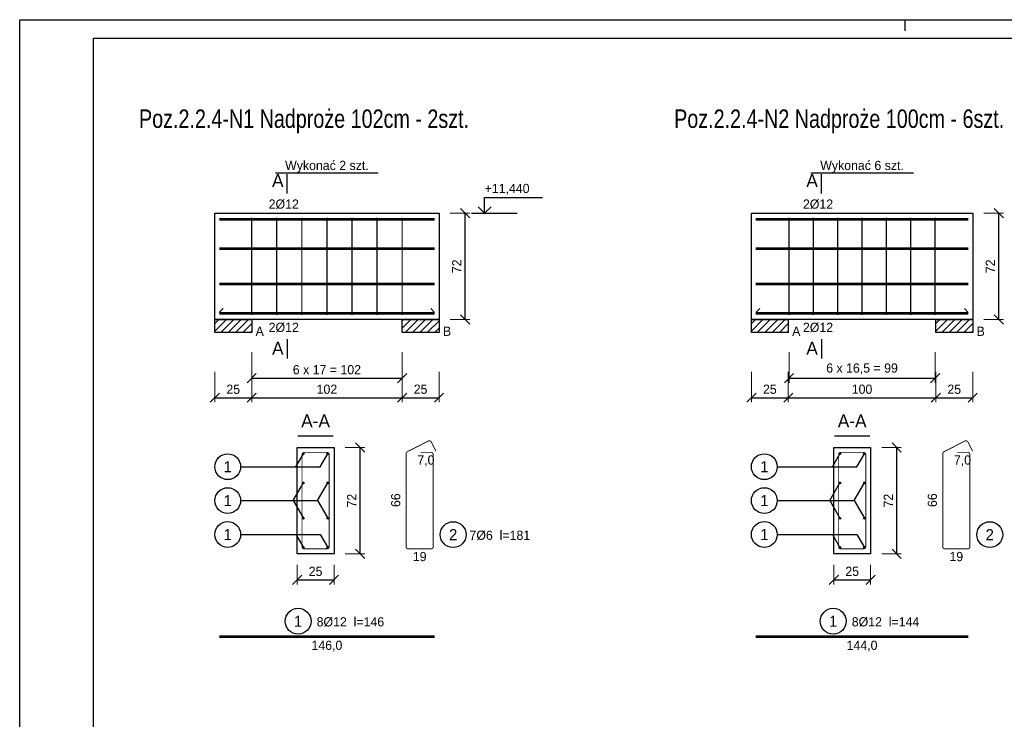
# Model space of a CAD drawing. Header units: millimetres. Extents: x -5773 to -2898, y -9833 to -1081.
# Tile 31 of 53: x -3948 to -3281, y -4602 to -4128. Entities that reach past the tile are written whole.
import ezdxf
from ezdxf.enums import TextEntityAlignment as Align

# ---------------------------------------------------------------- set-up
doc = ezdxf.new("R2010")
doc.units = ezdxf.units.MM
doc.header["$LTSCALE"] = 25
for name, color, linetype in [('BA_pdz', 2, 'Continuous'), ('BA_ram', 2, 'Continuous'), ('BA_txg', 3, 'Continuous')]:
    doc.layers.add(name, color=color, linetype=linetype)
doc.styles.add('BIKTG', font='bikromsw.shx', dxfattribs={"width": 0.85})
doc.styles.add('SPECBUD_TXT', font='txt')
doc.dimstyles.new('SPECBUD', dxfattribs={"dimscale": 25, "dimtxt": 0.25, "dimasz": 0.25, "dimexe": 0.125, "dimexo": 0.3, "dimgap": 0.1, "dimtad": 1, "dimdec": 0, "dimzin": 0, "dimtxsty": 'SPECBUD_TXT', "dimblk": 'OBLIQUE', "dimblk1": 'OBLIQUE', "dimblk2": 'OBLIQUE', "dimcen": 0.1, "dimclrt": 2, "dimadec": 0, "dimazin": 0, "dimtfac": 1, "dimtdec": 4, "dimtofl": 0, "dimtmove": 0, "dimatfit": 3, "dimfxl": 0.7, "dimfxlon": 1, "dimtolj": 1, "dimtzin": 0, "dimlwe": 0, "dimarcsym": 0})
pattern_1 = [(45, (-3461.113606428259, -4207.565964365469), (2.5, -2.5), [])]
pattern_2 = [(45, (-3824.847716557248, -4207.565964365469), (2.5, -2.5), [])]

# ---------------------------------------------------------------- blocks, each defined once
blk = doc.blocks.new('_OBLIQUE')
at = {"color": 0, "lineweight": -2}
blk.add_line((-0.5, -0.5), (0.5, 0.5), dxfattribs=at)
blk = doc.blocks.new('*D375')
at = {"color": 0, "lineweight": 0, "ltscale": 125}
for p, q in [((-3294.773606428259, -4258.895964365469), (-3281.488606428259, -4258.895964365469)), ((-3294.773606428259, -4330.895964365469), (-3281.488606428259, -4330.895964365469))]:
    blk.add_line(p, q, dxfattribs=at)
at = {"color": 0, "lineweight": -2, "ltscale": 125}
blk.add_line((-3284.613606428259, -4330.895964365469), (-3284.613606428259, -4258.895964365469), dxfattribs=at)
at = {"layer": 'Defpoints', "color": 0}
for p in [(-3302.273606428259, -4258.895964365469), (-3284.613606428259, -4258.895964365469), (-3302.273606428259, -4330.895964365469)]:
    blk.add_point(p, dxfattribs=at)
at = {"color": 0, "lineweight": -2, "xscale": 6.25, "yscale": 6.25, "zscale": 6.25}
for p, rotation in [((-3284.613606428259, -4258.895964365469), 90), ((-3284.613606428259, -4330.895964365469), 270)]:
    blk.add_blockref('_OBLIQUE', p, dxfattribs=dict(at, rotation=rotation))
at = {"color": 2, "insert": (-3290.251396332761, -4294.895964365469), "char_height": 6.25, "attachment_point": 5, "rotation": 90, "style": 'SPECBUD_TXT'}
blk.add_mtext('\\A1;72', dxfattribs=at)
blk = doc.blocks.new('*D376')
at = {"color": 0, "lineweight": 0, "ltscale": 125}
for p, q in [((-3452.273606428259, -4366.375964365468), (-3452.273606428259, -4387.000964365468)), ((-3427.273606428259, -4366.375964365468), (-3427.273606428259, -4387.000964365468))]:
    blk.add_line(p, q, dxfattribs=at)
at = {"color": 0, "lineweight": -2, "ltscale": 125}
blk.add_line((-3452.273606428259, -4383.875964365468), (-3427.273606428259, -4383.875964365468), dxfattribs=at)
at = {"layer": 'Defpoints', "color": 0}
for p in [(-3452.273606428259, -4330.895964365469), (-3427.273606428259, -4330.895964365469), (-3427.273606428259, -4383.875964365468)]:
    blk.add_point(p, dxfattribs=at)
at = {"color": 0, "lineweight": -2, "xscale": 6.25, "yscale": 6.25, "zscale": 6.25, "rotation": 180}
blk.add_blockref('_OBLIQUE', (-3452.273606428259, -4383.875964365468), dxfattribs=at)
at = {"color": 0, "lineweight": -2, "xscale": 6.25, "yscale": 6.25, "zscale": 6.25}
blk.add_blockref('_OBLIQUE', (-3427.273606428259, -4383.875964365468), dxfattribs=at)
at = {"color": 2, "insert": (-3439.773606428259, -4378.184883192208), "char_height": 6.25, "attachment_point": 5, "style": 'SPECBUD_TXT'}
blk.add_mtext('\\A1;25', dxfattribs=at)
blk = doc.blocks.new('*D377')
at = {"color": 0, "lineweight": 0, "ltscale": 125}
for p, q in [((-3427.273606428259, -4366.375964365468), (-3427.273606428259, -4387.000964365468)), ((-3327.273606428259, -4366.375964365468), (-3327.273606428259, -4387.000964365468))]:
    blk.add_line(p, q, dxfattribs=at)
at = {"color": 0, "lineweight": -2, "ltscale": 125}
blk.add_line((-3427.273606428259, -4383.875964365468), (-3327.273606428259, -4383.875964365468), dxfattribs=at)
at = {"layer": 'Defpoints', "color": 0}
for p in [(-3427.273606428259, -4330.895964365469), (-3327.273606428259, -4330.895964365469), (-3327.273606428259, -4383.875964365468)]:
    blk.add_point(p, dxfattribs=at)
at = {"color": 0, "lineweight": -2, "xscale": 6.25, "yscale": 6.25, "zscale": 6.25, "rotation": 180}
blk.add_blockref('_OBLIQUE', (-3427.273606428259, -4383.875964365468), dxfattribs=at)
at = {"color": 0, "lineweight": -2, "xscale": 6.25, "yscale": 6.25, "zscale": 6.25}
blk.add_blockref('_OBLIQUE', (-3327.273606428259, -4383.875964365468), dxfattribs=at)
at = {"color": 2, "insert": (-3377.273606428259, -4378.184883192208), "char_height": 6.25, "attachment_point": 5, "style": 'SPECBUD_TXT'}
blk.add_mtext('\\A1;100', dxfattribs=at)
blk = doc.blocks.new('*D378')
at = {"color": 0, "lineweight": 0, "ltscale": 125}
for p, q in [((-3327.273606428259, -4366.375964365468), (-3327.273606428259, -4387.000964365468)), ((-3302.273606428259, -4366.375964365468), (-3302.273606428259, -4387.000964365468))]:
    blk.add_line(p, q, dxfattribs=at)
at = {"color": 0, "lineweight": -2, "ltscale": 125}
blk.add_line((-3327.273606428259, -4383.875964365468), (-3302.273606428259, -4383.875964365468), dxfattribs=at)
at = {"layer": 'Defpoints', "color": 0}
for p in [(-3327.273606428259, -4330.895964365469), (-3302.273606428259, -4330.895964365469), (-3302.273606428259, -4383.875964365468)]:
    blk.add_point(p, dxfattribs=at)
at = {"color": 0, "lineweight": -2, "xscale": 6.25, "yscale": 6.25, "zscale": 6.25, "rotation": 180}
blk.add_blockref('_OBLIQUE', (-3327.273606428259, -4383.875964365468), dxfattribs=at)
at = {"color": 0, "lineweight": -2, "xscale": 6.25, "yscale": 6.25, "zscale": 6.25}
blk.add_blockref('_OBLIQUE', (-3302.273606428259, -4383.875964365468), dxfattribs=at)
at = {"color": 2, "insert": (-3314.773606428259, -4378.184883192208), "char_height": 6.25, "attachment_point": 5, "style": 'SPECBUD_TXT'}
blk.add_mtext('\\A1;25', dxfattribs=at)
blk = doc.blocks.new('*D379')
at = {"color": 0, "lineweight": 0, "ltscale": 125}
for p, q in [((-3426.773606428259, -4353.135964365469), (-3426.773606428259, -4373.760964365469)), ((-3327.773606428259, -4353.135964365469), (-3327.773606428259, -4373.760964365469))]:
    blk.add_line(p, q, dxfattribs=at)
at = {"color": 0, "lineweight": -2, "ltscale": 125}
blk.add_line((-3426.773606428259, -4370.635964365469), (-3327.773606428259, -4370.635964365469), dxfattribs=at)
at = {"layer": 'Defpoints', "color": 0}
for p in [(-3426.773606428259, -4330.895964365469), (-3327.773606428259, -4330.895964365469), (-3327.773606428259, -4370.635964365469)]:
    blk.add_point(p, dxfattribs=at)
at = {"color": 0, "lineweight": -2, "xscale": 6.25, "yscale": 6.25, "zscale": 6.25, "rotation": 180}
blk.add_blockref('_OBLIQUE', (-3426.773606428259, -4370.635964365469), dxfattribs=at)
at = {"color": 0, "lineweight": -2, "xscale": 6.25, "yscale": 6.25, "zscale": 6.25}
blk.add_blockref('_OBLIQUE', (-3327.773606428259, -4370.635964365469), dxfattribs=at)
at = {"color": 2, "insert": (-3377.273606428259, -4364.379995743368), "char_height": 6.25, "attachment_point": 5, "style": 'SPECBUD_TXT'}
blk.add_mtext('\\A1;6 x 16,5 = 99', dxfattribs=at)
blk = doc.blocks.new('*D380')
at = {"color": 0, "lineweight": 0, "ltscale": 125}
for p, q in [((-3363.953606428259, -4417.605964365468), (-3350.668606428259, -4417.605964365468)), ((-3363.953606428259, -4489.605964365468), (-3350.668606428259, -4489.605964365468))]:
    blk.add_line(p, q, dxfattribs=at)
at = {"color": 0, "lineweight": -2, "ltscale": 125}
blk.add_line((-3353.793606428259, -4489.605964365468), (-3353.793606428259, -4417.605964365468), dxfattribs=at)
at = {"layer": 'Defpoints', "color": 0}
for p in [(-3371.453606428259, -4417.605964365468), (-3353.793606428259, -4417.605964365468), (-3371.453606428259, -4489.605964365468)]:
    blk.add_point(p, dxfattribs=at)
at = {"color": 0, "lineweight": -2, "xscale": 6.25, "yscale": 6.25, "zscale": 6.25}
for p, rotation in [((-3353.793606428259, -4417.605964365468), 90), ((-3353.793606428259, -4489.605964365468), 270)]:
    blk.add_blockref('_OBLIQUE', p, dxfattribs=dict(at, rotation=rotation))
at = {"color": 2, "insert": (-3359.431396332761, -4453.605964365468), "char_height": 6.25, "attachment_point": 5, "rotation": 90, "style": 'SPECBUD_TXT'}
blk.add_mtext('\\A1;72', dxfattribs=at)
blk = doc.blocks.new('*D381')
at = {"color": 0, "lineweight": 0, "ltscale": 125}
for p, q in [((-3396.453606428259, -4497.105964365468), (-3396.453606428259, -4510.390964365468)), ((-3371.453606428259, -4497.105964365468), (-3371.453606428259, -4510.390964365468))]:
    blk.add_line(p, q, dxfattribs=at)
at = {"color": 0, "lineweight": -2, "ltscale": 125}
blk.add_line((-3396.453606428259, -4507.265964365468), (-3371.453606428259, -4507.265964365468), dxfattribs=at)
at = {"layer": 'Defpoints', "color": 0}
for p in [(-3396.453606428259, -4489.605964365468), (-3371.453606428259, -4489.605964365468), (-3371.453606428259, -4507.265964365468)]:
    blk.add_point(p, dxfattribs=at)
at = {"color": 0, "lineweight": -2, "xscale": 6.25, "yscale": 6.25, "zscale": 6.25, "rotation": 180}
blk.add_blockref('_OBLIQUE', (-3396.453606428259, -4507.265964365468), dxfattribs=at)
at = {"color": 0, "lineweight": -2, "xscale": 6.25, "yscale": 6.25, "zscale": 6.25}
blk.add_blockref('_OBLIQUE', (-3371.453606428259, -4507.265964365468), dxfattribs=at)
at = {"color": 2, "insert": (-3383.953606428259, -4501.574883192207), "char_height": 6.25, "attachment_point": 5, "style": 'SPECBUD_TXT'}
blk.add_mtext('\\A1;25', dxfattribs=at)
blk = doc.blocks.new('*D389')
at = {"color": 0, "lineweight": 0, "ltscale": 125}
for p, q in [((-3656.507716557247, -4258.895964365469), (-3643.222716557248, -4258.895964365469)), ((-3656.507716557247, -4330.895964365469), (-3643.222716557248, -4330.895964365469))]:
    blk.add_line(p, q, dxfattribs=at)
at = {"color": 0, "lineweight": -2, "ltscale": 125}
blk.add_line((-3646.347716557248, -4330.895964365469), (-3646.347716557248, -4258.895964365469), dxfattribs=at)
at = {"layer": 'Defpoints', "color": 0}
for p in [(-3664.007716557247, -4258.895964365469), (-3646.347716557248, -4258.895964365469), (-3664.007716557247, -4330.895964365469)]:
    blk.add_point(p, dxfattribs=at)
at = {"color": 0, "lineweight": -2, "xscale": 6.25, "yscale": 6.25, "zscale": 6.25}
for p, rotation in [((-3646.347716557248, -4258.895964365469), 90), ((-3646.347716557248, -4330.895964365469), 270)]:
    blk.add_blockref('_OBLIQUE', p, dxfattribs=dict(at, rotation=rotation))
at = {"color": 2, "insert": (-3651.98550646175, -4294.895964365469), "char_height": 6.25, "attachment_point": 5, "rotation": 90, "style": 'SPECBUD_TXT'}
blk.add_mtext('\\A1;72', dxfattribs=at)
blk = doc.blocks.new('*D390')
at = {"color": 0, "lineweight": 0, "ltscale": 125}
for p, q in [((-3816.007716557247, -4366.375964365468), (-3816.007716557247, -4387.000964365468)), ((-3791.007716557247, -4366.375964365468), (-3791.007716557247, -4387.000964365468))]:
    blk.add_line(p, q, dxfattribs=at)
at = {"color": 0, "lineweight": -2, "ltscale": 125}
blk.add_line((-3816.007716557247, -4383.875964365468), (-3791.007716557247, -4383.875964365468), dxfattribs=at)
at = {"layer": 'Defpoints', "color": 0}
for p in [(-3816.007716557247, -4330.895964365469), (-3791.007716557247, -4330.895964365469), (-3791.007716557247, -4383.875964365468)]:
    blk.add_point(p, dxfattribs=at)
at = {"color": 0, "lineweight": -2, "xscale": 6.25, "yscale": 6.25, "zscale": 6.25, "rotation": 180}
blk.add_blockref('_OBLIQUE', (-3816.007716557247, -4383.875964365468), dxfattribs=at)
at = {"color": 0, "lineweight": -2, "xscale": 6.25, "yscale": 6.25, "zscale": 6.25}
blk.add_blockref('_OBLIQUE', (-3791.007716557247, -4383.875964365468), dxfattribs=at)
at = {"color": 2, "insert": (-3803.507716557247, -4378.184883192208), "char_height": 6.25, "attachment_point": 5, "style": 'SPECBUD_TXT'}
blk.add_mtext('\\A1;25', dxfattribs=at)
blk = doc.blocks.new('*D391')
at = {"color": 0, "lineweight": 0, "ltscale": 125}
for p, q in [((-3791.007716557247, -4366.375964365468), (-3791.007716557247, -4387.000964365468)), ((-3689.007716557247, -4366.375964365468), (-3689.007716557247, -4387.000964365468))]:
    blk.add_line(p, q, dxfattribs=at)
at = {"color": 0, "lineweight": -2, "ltscale": 125}
blk.add_line((-3791.007716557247, -4383.875964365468), (-3689.007716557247, -4383.875964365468), dxfattribs=at)
at = {"layer": 'Defpoints', "color": 0}
for p in [(-3791.007716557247, -4330.895964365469), (-3689.007716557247, -4330.895964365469), (-3689.007716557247, -4383.875964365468)]:
    blk.add_point(p, dxfattribs=at)
at = {"color": 0, "lineweight": -2, "xscale": 6.25, "yscale": 6.25, "zscale": 6.25, "rotation": 180}
blk.add_blockref('_OBLIQUE', (-3791.007716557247, -4383.875964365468), dxfattribs=at)
at = {"color": 0, "lineweight": -2, "xscale": 6.25, "yscale": 6.25, "zscale": 6.25}
blk.add_blockref('_OBLIQUE', (-3689.007716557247, -4383.875964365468), dxfattribs=at)
at = {"color": 2, "insert": (-3740.007716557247, -4378.184883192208), "char_height": 6.25, "attachment_point": 5, "style": 'SPECBUD_TXT'}
blk.add_mtext('\\A1;102', dxfattribs=at)
blk = doc.blocks.new('*D392')
at = {"color": 0, "lineweight": 0, "ltscale": 125}
for p, q in [((-3689.007716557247, -4366.375964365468), (-3689.007716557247, -4387.000964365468)), ((-3664.007716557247, -4366.375964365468), (-3664.007716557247, -4387.000964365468))]:
    blk.add_line(p, q, dxfattribs=at)
at = {"color": 0, "lineweight": -2, "ltscale": 125}
blk.add_line((-3689.007716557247, -4383.875964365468), (-3664.007716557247, -4383.875964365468), dxfattribs=at)
at = {"layer": 'Defpoints', "color": 0}
for p in [(-3689.007716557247, -4330.895964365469), (-3664.007716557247, -4330.895964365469), (-3664.007716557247, -4383.875964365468)]:
    blk.add_point(p, dxfattribs=at)
at = {"color": 0, "lineweight": -2, "xscale": 6.25, "yscale": 6.25, "zscale": 6.25, "rotation": 180}
blk.add_blockref('_OBLIQUE', (-3689.007716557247, -4383.875964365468), dxfattribs=at)
at = {"color": 0, "lineweight": -2, "xscale": 6.25, "yscale": 6.25, "zscale": 6.25}
blk.add_blockref('_OBLIQUE', (-3664.007716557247, -4383.875964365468), dxfattribs=at)
at = {"color": 2, "insert": (-3676.507716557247, -4378.184883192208), "char_height": 6.25, "attachment_point": 5, "style": 'SPECBUD_TXT'}
blk.add_mtext('\\A1;25', dxfattribs=at)
blk = doc.blocks.new('*D393')
at = {"color": 0, "lineweight": 0, "ltscale": 125}
for p, q in [((-3791.007716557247, -4353.135964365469), (-3791.007716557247, -4373.760964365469)), ((-3689.007716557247, -4353.135964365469), (-3689.007716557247, -4373.760964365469))]:
    blk.add_line(p, q, dxfattribs=at)
at = {"color": 0, "lineweight": -2, "ltscale": 125}
blk.add_line((-3791.007716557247, -4370.635964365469), (-3689.007716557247, -4370.635964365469), dxfattribs=at)
at = {"layer": 'Defpoints', "color": 0}
for p in [(-3791.007716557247, -4330.895964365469), (-3689.007716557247, -4330.895964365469), (-3689.007716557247, -4370.635964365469)]:
    blk.add_point(p, dxfattribs=at)
at = {"color": 0, "lineweight": -2, "xscale": 6.25, "yscale": 6.25, "zscale": 6.25, "rotation": 180}
blk.add_blockref('_OBLIQUE', (-3791.007716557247, -4370.635964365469), dxfattribs=at)
at = {"color": 0, "lineweight": -2, "xscale": 6.25, "yscale": 6.25, "zscale": 6.25}
blk.add_blockref('_OBLIQUE', (-3689.007716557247, -4370.635964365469), dxfattribs=at)
at = {"color": 2, "insert": (-3740.007716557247, -4364.944883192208), "char_height": 6.25, "attachment_point": 5, "style": 'SPECBUD_TXT'}
blk.add_mtext('\\A1;6 x 17 = 102', dxfattribs=at)
blk = doc.blocks.new('*D394')
at = {"color": 0, "lineweight": 0, "ltscale": 125}
for p, q in [((-3727.687716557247, -4417.605964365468), (-3714.402716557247, -4417.605964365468)), ((-3727.687716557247, -4489.60596436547), (-3714.402716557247, -4489.60596436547))]:
    blk.add_line(p, q, dxfattribs=at)
at = {"color": 0, "lineweight": -2, "ltscale": 125}
blk.add_line((-3717.527716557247, -4489.60596436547), (-3717.527716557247, -4417.605964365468), dxfattribs=at)
at = {"layer": 'Defpoints', "color": 0}
for p in [(-3735.187716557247, -4417.605964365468), (-3717.527716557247, -4417.605964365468), (-3735.187716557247, -4489.60596436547)]:
    blk.add_point(p, dxfattribs=at)
at = {"color": 0, "lineweight": -2, "xscale": 6.25, "yscale": 6.25, "zscale": 6.25}
for p, rotation in [((-3717.527716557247, -4417.605964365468), 90), ((-3717.527716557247, -4489.60596436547), 270)]:
    blk.add_blockref('_OBLIQUE', p, dxfattribs=dict(at, rotation=rotation))
at = {"color": 2, "insert": (-3723.165506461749, -4453.605964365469), "char_height": 6.25, "attachment_point": 5, "rotation": 90, "style": 'SPECBUD_TXT'}
blk.add_mtext('\\A1;72', dxfattribs=at)
blk = doc.blocks.new('*D395')
at = {"color": 0, "lineweight": 0, "ltscale": 125}
for p, q in [((-3760.187716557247, -4497.10596436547), (-3760.187716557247, -4510.39096436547)), ((-3735.187716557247, -4497.10596436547), (-3735.187716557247, -4510.39096436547))]:
    blk.add_line(p, q, dxfattribs=at)
at = {"color": 0, "lineweight": -2, "ltscale": 125}
blk.add_line((-3760.187716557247, -4507.26596436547), (-3735.187716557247, -4507.26596436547), dxfattribs=at)
at = {"layer": 'Defpoints', "color": 0}
for p in [(-3760.187716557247, -4489.60596436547), (-3735.187716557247, -4489.60596436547), (-3735.187716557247, -4507.26596436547)]:
    blk.add_point(p, dxfattribs=at)
at = {"color": 0, "lineweight": -2, "xscale": 6.25, "yscale": 6.25, "zscale": 6.25, "rotation": 180}
blk.add_blockref('_OBLIQUE', (-3760.187716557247, -4507.26596436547), dxfattribs=at)
at = {"color": 0, "lineweight": -2, "xscale": 6.25, "yscale": 6.25, "zscale": 6.25}
blk.add_blockref('_OBLIQUE', (-3735.187716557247, -4507.26596436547), dxfattribs=at)
at = {"color": 2, "insert": (-3747.687716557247, -4501.574883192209), "char_height": 6.25, "attachment_point": 5, "style": 'SPECBUD_TXT'}
blk.add_mtext('\\A1;25', dxfattribs=at)

msp = doc.modelspace()

# ---------------------------------------------------------------- hatches: boundary and pattern name
at = {"ltscale": 125}
h = msp.add_hatch(dxfattribs=at)
h.set_pattern_fill('ANSI31', color=256, scale=2.5, style=0)
h.set_pattern_definition(pattern_2)
h.paths.add_polyline_path([(-3816.007716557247, -4339.725964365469), (-3816.007716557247, -4330.895964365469), (-3791.007716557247, -4330.895964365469), (-3791.007716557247, -4339.725964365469), (-3816.007716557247, -4339.725964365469)], is_closed=False)
h = msp.add_hatch(dxfattribs=at)
h.set_pattern_fill('ANSI31', color=256, scale=2.5, style=0)
h.set_pattern_definition(pattern_2)
h.paths.add_polyline_path([(-3689.007716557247, -4339.725964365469), (-3689.007716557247, -4330.895964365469), (-3664.007716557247, -4330.895964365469), (-3664.007716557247, -4339.725964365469), (-3689.007716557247, -4339.725964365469)], is_closed=False)
h = msp.add_hatch(dxfattribs=at)
h.set_pattern_fill('ANSI31', color=256, scale=2.5, style=0)
h.set_pattern_definition(pattern_1)
h.paths.add_polyline_path([(-3452.273606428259, -4339.725964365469), (-3452.273606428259, -4330.895964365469), (-3427.273606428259, -4330.895964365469), (-3427.273606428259, -4339.725964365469), (-3452.273606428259, -4339.725964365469)], is_closed=False)
h = msp.add_hatch(dxfattribs=at)
h.set_pattern_fill('ANSI31', color=256, scale=2.5, style=0)
h.set_pattern_definition(pattern_1)
h.paths.add_polyline_path([(-3327.273606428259, -4339.725964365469), (-3327.273606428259, -4330.895964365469), (-3302.273606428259, -4330.895964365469), (-3302.273606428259, -4339.725964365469), (-3327.273606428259, -4339.725964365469)], is_closed=False)

# ---------------------------------------------------------------- linework, layer by layer
at = {"color": 1, "linetype": 'Continuous', "ltscale": 125}
for p, q in [((-3774.817716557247, -4231.495964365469), (-3705.187716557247, -4231.495964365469)), ((-3766.927716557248, -4245.645964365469), (-3766.927716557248, -4232.395964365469)), ((-3412.083606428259, -4231.495964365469), (-3342.453606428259, -4231.495964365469)), ((-3404.773606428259, -4245.645964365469), (-3404.773606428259, -4232.395964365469)), ((-3641.927716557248, -4258.895964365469), (-3611.017716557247, -4258.895964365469)), ((-3813.007716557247, -4326.09596436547), (-3810.357716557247, -4323.445964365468)), ((-3813.007716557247, -4326.09596436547), (-3810.357716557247, -4323.445964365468)), ((-3667.007716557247, -4326.09596436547), (-3669.657716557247, -4323.445964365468)), ((-3667.007716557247, -4326.09596436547), (-3669.657716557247, -4323.445964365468)), ((-3449.273606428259, -4326.09596436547), (-3446.623606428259, -4323.445964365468)), ((-3449.273606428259, -4326.09596436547), (-3446.623606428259, -4323.445964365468)), ((-3305.273606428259, -4326.09596436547), (-3307.923606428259, -4323.445964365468)), ((-3305.273606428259, -4326.09596436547), (-3307.923606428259, -4323.445964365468)), ((-3766.927716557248, -4344.145964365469), (-3766.927716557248, -4357.395964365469)), ((-3404.773606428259, -4344.145964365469), (-3404.773606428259, -4357.395964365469)), ((-3759.657716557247, -4409.655964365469), (-3735.707716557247, -4409.655964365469)), ((-3395.923606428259, -4409.655964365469), (-3371.973606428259, -4409.655964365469))]:
    msp.add_line(p, q, dxfattribs=at)
for points in [[(-3637.517716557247, -4254.475964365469), (-3633.097716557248, -4258.895964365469), (-3628.677716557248, -4254.475964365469), (-3633.097716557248, -4258.895964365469), (-3633.097716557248, -4248.295964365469), (-3593.927716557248, -4248.295964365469)], [(-3816.007716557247, -4339.725964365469), (-3816.007716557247, -4330.895964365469), (-3791.007716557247, -4330.895964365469), (-3791.007716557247, -4339.725964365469)], [(-3689.007716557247, -4339.725964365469), (-3689.007716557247, -4330.895964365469), (-3664.007716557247, -4330.895964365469), (-3664.007716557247, -4339.725964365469)], [(-3452.273606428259, -4339.725964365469), (-3452.273606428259, -4330.895964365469), (-3427.273606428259, -4330.895964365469), (-3427.273606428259, -4339.725964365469)], [(-3327.273606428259, -4339.725964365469), (-3327.273606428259, -4330.895964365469), (-3302.273606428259, -4330.895964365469), (-3302.273606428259, -4339.725964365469)], [(-3798.487716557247, -4430.635964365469), (-3744.487716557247, -4430.635964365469), (-3739.387716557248, -4421.805964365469)], [(-3798.487716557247, -4430.635964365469), (-3761.087716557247, -4430.635964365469), (-3755.987716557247, -4421.805964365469)], [(-3434.753606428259, -4430.635964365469), (-3380.753606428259, -4430.635964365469), (-3375.653606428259, -4421.805964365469)], [(-3434.753606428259, -4430.635964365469), (-3397.353606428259, -4430.635964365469), (-3392.253606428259, -4421.805964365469)], [(-3798.487716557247, -4453.605964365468), (-3746.317716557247, -4453.605964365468), (-3739.387716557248, -4441.605964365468)], [(-3798.487716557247, -4453.605964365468), (-3762.917716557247, -4453.605964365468), (-3755.987716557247, -4441.605964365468)], [(-3434.753606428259, -4453.605964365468), (-3382.583606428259, -4453.605964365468), (-3375.653606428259, -4441.605964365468)], [(-3434.753606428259, -4453.605964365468), (-3399.183606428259, -4453.605964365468), (-3392.253606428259, -4441.605964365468)], [(-3798.487716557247, -4453.605964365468), (-3746.317716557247, -4453.605964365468), (-3739.387716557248, -4465.60596436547)], [(-3798.487716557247, -4453.605964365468), (-3762.917716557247, -4453.605964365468), (-3755.987716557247, -4465.60596436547)], [(-3434.753606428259, -4453.605964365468), (-3382.583606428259, -4453.605964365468), (-3375.653606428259, -4465.605964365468)], [(-3434.753606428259, -4453.605964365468), (-3399.183606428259, -4453.605964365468), (-3392.253606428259, -4465.605964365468)], [(-3798.487716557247, -4476.575964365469), (-3761.087716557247, -4476.575964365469), (-3755.987716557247, -4485.405964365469)], [(-3798.487716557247, -4476.575964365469), (-3744.487716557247, -4476.575964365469), (-3739.387716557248, -4485.405964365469)], [(-3434.753606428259, -4476.575964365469), (-3397.353606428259, -4476.575964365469), (-3392.253606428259, -4485.405964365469)], [(-3434.753606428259, -4476.575964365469), (-3380.753606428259, -4476.575964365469), (-3375.653606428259, -4485.405964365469)]]:
    msp.add_lwpolyline(points, dxfattribs=at)
at = {"color": 2, "linetype": 'Continuous', "ltscale": 125}
for points in [[(-3816.007716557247, -4258.895964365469), (-3664.007716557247, -4258.895964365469), (-3664.007716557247, -4330.895964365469), (-3816.007716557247, -4330.895964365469), (-3816.007716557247, -4258.895964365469)], [(-3452.273606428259, -4258.895964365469), (-3302.273606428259, -4258.895964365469), (-3302.273606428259, -4330.895964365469), (-3452.273606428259, -4330.895964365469), (-3452.273606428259, -4258.895964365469)], [(-3760.187716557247, -4417.605964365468), (-3760.187716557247, -4417.605964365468), (-3760.187716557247, -4417.605964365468), (-3735.187716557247, -4417.605964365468), (-3735.187716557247, -4417.605964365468), (-3735.187716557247, -4417.605964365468), (-3735.187716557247, -4417.605964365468), (-3735.187716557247, -4417.605964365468), (-3735.187716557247, -4489.60596436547), (-3735.187716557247, -4489.60596436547), (-3760.187716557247, -4489.60596436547), (-3760.187716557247, -4489.60596436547), (-3760.187716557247, -4417.605964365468), (-3760.187716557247, -4417.605964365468), (-3760.187716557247, -4417.605964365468)], [(-3396.453606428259, -4417.605964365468), (-3396.453606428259, -4417.605964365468), (-3396.453606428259, -4417.605964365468), (-3371.453606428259, -4417.605964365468), (-3371.453606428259, -4417.605964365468), (-3371.453606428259, -4417.605964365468), (-3371.453606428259, -4417.605964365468), (-3371.453606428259, -4417.605964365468), (-3371.453606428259, -4489.605964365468), (-3371.453606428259, -4489.605964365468), (-3396.453606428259, -4489.605964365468), (-3396.453606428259, -4489.605964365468), (-3396.453606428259, -4417.605964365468), (-3396.453606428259, -4417.605964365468), (-3396.453606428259, -4417.605964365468)]]:
    msp.add_lwpolyline(points, dxfattribs=at)
at = {"color": 3, "linetype": 'Continuous', "ltscale": 125}
for points, const_width in [([(-3667.007716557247, -4263.095964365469), (-3667.007716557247, -4263.095964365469), (-3667.007716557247, -4263.095964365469), (-3667.007716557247, -4263.095964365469), (-3667.007716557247, -4263.095964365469), (-3667.007716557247, -4263.095964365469), (-3813.007716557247, -4263.095964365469), (-3813.007716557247, -4263.095964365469), (-3813.007716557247, -4263.095964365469), (-3813.007716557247, -4263.095964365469), (-3813.007716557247, -4263.095964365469), (-3813.007716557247, -4263.095964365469)], 1.77), ([(-3667.007716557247, -4263.095964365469), (-3667.007716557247, -4263.095964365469), (-3667.007716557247, -4263.095964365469), (-3667.007716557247, -4263.095964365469), (-3667.007716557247, -4263.095964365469), (-3667.007716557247, -4263.095964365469), (-3813.007716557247, -4263.095964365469), (-3813.007716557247, -4263.095964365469), (-3813.007716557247, -4263.095964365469), (-3813.007716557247, -4263.095964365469), (-3813.007716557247, -4263.095964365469), (-3813.007716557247, -4263.095964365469)], 1.77), ([(-3791.007716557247, -4327.895964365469), (-3791.007716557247, -4261.895964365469)], 0.83), ([(-3774.007716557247, -4327.895964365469), (-3774.007716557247, -4261.895964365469)], 0.83), ([(-3757.007716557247, -4327.895964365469), (-3757.007716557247, -4261.895964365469)], 0.83), ([(-3740.007716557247, -4327.895964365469), (-3740.007716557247, -4261.895964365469)], 0.83), ([(-3723.007716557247, -4327.895964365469), (-3723.007716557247, -4261.895964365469)], 0.83), ([(-3706.007716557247, -4327.895964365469), (-3706.007716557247, -4261.895964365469)], 0.83), ([(-3689.007716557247, -4327.895964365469), (-3689.007716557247, -4261.895964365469)], 0.83), ([(-3689.007716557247, -4327.895964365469), (-3689.007716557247, -4261.895964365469)], 0.83), ([(-3305.273606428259, -4263.095964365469), (-3305.273606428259, -4263.095964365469), (-3305.273606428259, -4263.095964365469), (-3305.273606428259, -4263.095964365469), (-3305.273606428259, -4263.095964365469), (-3305.273606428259, -4263.095964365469), (-3449.273606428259, -4263.095964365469), (-3449.273606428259, -4263.095964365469), (-3449.273606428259, -4263.095964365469), (-3449.273606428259, -4263.095964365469), (-3449.273606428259, -4263.095964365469), (-3449.273606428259, -4263.095964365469)], 1.77), ([(-3305.273606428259, -4263.095964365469), (-3305.273606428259, -4263.095964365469), (-3305.273606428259, -4263.095964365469), (-3305.273606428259, -4263.095964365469), (-3305.273606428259, -4263.095964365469), (-3305.273606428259, -4263.095964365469), (-3449.273606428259, -4263.095964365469), (-3449.273606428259, -4263.095964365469), (-3449.273606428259, -4263.095964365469), (-3449.273606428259, -4263.095964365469), (-3449.273606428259, -4263.095964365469), (-3449.273606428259, -4263.095964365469)], 1.77), ([(-3426.773606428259, -4327.895964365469), (-3426.773606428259, -4261.895964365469)], 0.83), ([(-3410.273606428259, -4327.895964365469), (-3410.273606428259, -4261.895964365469)], 0.83), ([(-3393.773606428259, -4327.895964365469), (-3393.773606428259, -4261.895964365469)], 0.83), ([(-3377.273606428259, -4327.895964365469), (-3377.273606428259, -4261.895964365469)], 0.83), ([(-3360.773606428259, -4327.895964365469), (-3360.773606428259, -4261.895964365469)], 0.83), ([(-3344.273606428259, -4327.895964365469), (-3344.273606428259, -4261.895964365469)], 0.83), ([(-3327.773606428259, -4327.895964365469), (-3327.773606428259, -4261.895964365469)], 0.83), ([(-3327.773606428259, -4327.895964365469), (-3327.773606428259, -4261.895964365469)], 0.83), ([(-3667.007716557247, -4282.895964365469), (-3667.007716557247, -4282.895964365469), (-3667.007716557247, -4282.895964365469), (-3667.007716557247, -4282.895964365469), (-3667.007716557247, -4282.895964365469), (-3667.007716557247, -4282.895964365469), (-3813.007716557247, -4282.895964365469), (-3813.007716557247, -4282.895964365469), (-3813.007716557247, -4282.895964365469), (-3813.007716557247, -4282.895964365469), (-3813.007716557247, -4282.895964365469), (-3813.007716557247, -4282.895964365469)], 1.77), ([(-3667.007716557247, -4282.895964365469), (-3667.007716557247, -4282.895964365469), (-3667.007716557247, -4282.895964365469), (-3667.007716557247, -4282.895964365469), (-3667.007716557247, -4282.895964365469), (-3667.007716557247, -4282.895964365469), (-3813.007716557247, -4282.895964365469), (-3813.007716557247, -4282.895964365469), (-3813.007716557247, -4282.895964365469), (-3813.007716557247, -4282.895964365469), (-3813.007716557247, -4282.895964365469), (-3813.007716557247, -4282.895964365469)], 1.77), ([(-3305.273606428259, -4282.895964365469), (-3305.273606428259, -4282.895964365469), (-3305.273606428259, -4282.895964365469), (-3305.273606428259, -4282.895964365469), (-3305.273606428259, -4282.895964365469), (-3305.273606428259, -4282.895964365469), (-3449.273606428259, -4282.895964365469), (-3449.273606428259, -4282.895964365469), (-3449.273606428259, -4282.895964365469), (-3449.273606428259, -4282.895964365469), (-3449.273606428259, -4282.895964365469), (-3449.273606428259, -4282.895964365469)], 1.77), ([(-3305.273606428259, -4282.895964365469), (-3305.273606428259, -4282.895964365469), (-3305.273606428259, -4282.895964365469), (-3305.273606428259, -4282.895964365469), (-3305.273606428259, -4282.895964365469), (-3305.273606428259, -4282.895964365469), (-3449.273606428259, -4282.895964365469), (-3449.273606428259, -4282.895964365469), (-3449.273606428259, -4282.895964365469), (-3449.273606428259, -4282.895964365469), (-3449.273606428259, -4282.895964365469), (-3449.273606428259, -4282.895964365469)], 1.77), ([(-3667.007716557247, -4306.895964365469), (-3667.007716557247, -4306.895964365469), (-3667.007716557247, -4306.895964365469), (-3667.007716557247, -4306.895964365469), (-3667.007716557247, -4306.895964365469), (-3667.007716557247, -4306.895964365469), (-3813.007716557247, -4306.895964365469), (-3813.007716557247, -4306.895964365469), (-3813.007716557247, -4306.895964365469), (-3813.007716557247, -4306.895964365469), (-3813.007716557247, -4306.895964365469), (-3813.007716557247, -4306.895964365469)], 1.77), ([(-3667.007716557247, -4306.895964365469), (-3667.007716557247, -4306.895964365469), (-3667.007716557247, -4306.895964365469), (-3667.007716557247, -4306.895964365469), (-3667.007716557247, -4306.895964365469), (-3667.007716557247, -4306.895964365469), (-3813.007716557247, -4306.895964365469), (-3813.007716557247, -4306.895964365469), (-3813.007716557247, -4306.895964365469), (-3813.007716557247, -4306.895964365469), (-3813.007716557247, -4306.895964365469), (-3813.007716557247, -4306.895964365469)], 1.77), ([(-3305.273606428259, -4306.895964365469), (-3305.273606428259, -4306.895964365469), (-3305.273606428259, -4306.895964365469), (-3305.273606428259, -4306.895964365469), (-3305.273606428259, -4306.895964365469), (-3305.273606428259, -4306.895964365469), (-3449.273606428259, -4306.895964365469), (-3449.273606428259, -4306.895964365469), (-3449.273606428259, -4306.895964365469), (-3449.273606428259, -4306.895964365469), (-3449.273606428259, -4306.895964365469), (-3449.273606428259, -4306.895964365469)], 1.77), ([(-3305.273606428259, -4306.895964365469), (-3305.273606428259, -4306.895964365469), (-3305.273606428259, -4306.895964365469), (-3305.273606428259, -4306.895964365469), (-3305.273606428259, -4306.895964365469), (-3305.273606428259, -4306.895964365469), (-3449.273606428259, -4306.895964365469), (-3449.273606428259, -4306.895964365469), (-3449.273606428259, -4306.895964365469), (-3449.273606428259, -4306.895964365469), (-3449.273606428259, -4306.895964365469), (-3449.273606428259, -4306.895964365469)], 1.77), ([(-3667.007716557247, -4326.695964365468), (-3667.007716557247, -4326.695964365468), (-3667.007716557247, -4326.695964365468), (-3667.007716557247, -4326.695964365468), (-3667.007716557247, -4326.695964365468), (-3667.007716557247, -4326.695964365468), (-3813.007716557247, -4326.695964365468), (-3813.007716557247, -4326.695964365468), (-3813.007716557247, -4326.695964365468), (-3813.007716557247, -4326.695964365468), (-3813.007716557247, -4326.695964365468), (-3813.007716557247, -4326.695964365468)], 1.77), ([(-3667.007716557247, -4326.695964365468), (-3667.007716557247, -4326.695964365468), (-3667.007716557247, -4326.695964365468), (-3667.007716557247, -4326.695964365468), (-3667.007716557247, -4326.695964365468), (-3667.007716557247, -4326.695964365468), (-3813.007716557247, -4326.695964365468), (-3813.007716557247, -4326.695964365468), (-3813.007716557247, -4326.695964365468), (-3813.007716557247, -4326.695964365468), (-3813.007716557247, -4326.695964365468), (-3813.007716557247, -4326.695964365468)], 1.77), ([(-3305.273606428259, -4326.695964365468), (-3305.273606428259, -4326.695964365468), (-3305.273606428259, -4326.695964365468), (-3305.273606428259, -4326.695964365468), (-3305.273606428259, -4326.695964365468), (-3305.273606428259, -4326.695964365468), (-3449.273606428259, -4326.695964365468), (-3449.273606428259, -4326.695964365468), (-3449.273606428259, -4326.695964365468), (-3449.273606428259, -4326.695964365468), (-3449.273606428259, -4326.695964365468), (-3449.273606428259, -4326.695964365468)], 1.77), ([(-3305.273606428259, -4326.695964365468), (-3305.273606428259, -4326.695964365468), (-3305.273606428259, -4326.695964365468), (-3305.273606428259, -4326.695964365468), (-3305.273606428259, -4326.695964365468), (-3305.273606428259, -4326.695964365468), (-3449.273606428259, -4326.695964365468), (-3449.273606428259, -4326.695964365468), (-3449.273606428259, -4326.695964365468), (-3449.273606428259, -4326.695964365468), (-3449.273606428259, -4326.695964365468), (-3449.273606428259, -4326.695964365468)], 1.77), ([(-3667.007716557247, -4545.84596436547), (-3667.007716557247, -4545.84596436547), (-3667.007716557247, -4545.84596436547), (-3667.007716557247, -4545.84596436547), (-3667.007716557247, -4545.84596436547), (-3667.007716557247, -4545.84596436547), (-3813.007716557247, -4545.84596436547), (-3813.007716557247, -4545.84596436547), (-3813.007716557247, -4545.84596436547), (-3813.007716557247, -4545.84596436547), (-3813.007716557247, -4545.84596436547), (-3813.007716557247, -4545.84596436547)], 1.77), ([(-3305.273606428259, -4545.84596436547), (-3305.273606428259, -4545.84596436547), (-3305.273606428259, -4545.84596436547), (-3305.273606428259, -4545.84596436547), (-3305.273606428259, -4545.84596436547), (-3305.273606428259, -4545.84596436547), (-3449.273606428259, -4545.84596436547), (-3449.273606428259, -4545.84596436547), (-3449.273606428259, -4545.84596436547), (-3449.273606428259, -4545.84596436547), (-3449.273606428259, -4545.84596436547), (-3449.273606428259, -4545.84596436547)], 1.77)]:
    msp.add_lwpolyline(points, dxfattribs=dict(at, const_width=const_width))
at = {"color": 7, "linetype": 'Continuous', "ltscale": 125}
for points in [[(-3816.007716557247, -4339.725964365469), (-3816.007716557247, -4330.895964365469), (-3791.007716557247, -4330.895964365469), (-3791.007716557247, -4339.725964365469)], [(-3689.007716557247, -4339.725964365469), (-3689.007716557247, -4330.895964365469), (-3664.007716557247, -4330.895964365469), (-3664.007716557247, -4339.725964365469)], [(-3452.273606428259, -4339.725964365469), (-3452.273606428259, -4330.895964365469), (-3427.273606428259, -4330.895964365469), (-3427.273606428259, -4339.725964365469)], [(-3327.273606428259, -4339.725964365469), (-3327.273606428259, -4330.895964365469), (-3302.273606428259, -4330.895964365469), (-3302.273606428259, -4339.725964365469)]]:
    msp.add_lwpolyline(points, close=True, dxfattribs=at)
at = {"color": 3, "linetype": 'Continuous', "ltscale": 125, "const_width": 0.6}
for points in [[(-3676.417716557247, -4420.905964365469), (-3669.417716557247, -4420.905964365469, -0.414213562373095), (-3667.917716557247, -4422.405964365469), (-3667.917716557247, -4484.805964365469, -0.414213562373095), (-3669.417716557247, -4486.305964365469), (-3684.817716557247, -4486.305964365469, -0.414213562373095), (-3686.317716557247, -4484.805964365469), (-3686.317716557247, -4421.829106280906, -0.2821140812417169), (-3685.492818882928, -4420.483470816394), (-3671.257716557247, -4413.235964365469, -0.4098814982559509), (-3669.237716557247, -4413.885964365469), (-3666.067716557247, -4420.125964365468)], [(-3312.683606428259, -4420.905964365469), (-3305.683606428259, -4420.905964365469, -0.414213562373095), (-3304.183606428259, -4422.405964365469), (-3304.183606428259, -4484.805964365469, -0.414213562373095), (-3305.683606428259, -4486.305964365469), (-3321.083606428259, -4486.305964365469, -0.414213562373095), (-3322.583606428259, -4484.805964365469), (-3322.583606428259, -4421.829106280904, -0.2821140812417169), (-3321.75870875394, -4420.483470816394), (-3307.523606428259, -4413.235964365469, -0.4098814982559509), (-3305.503606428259, -4413.885964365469), (-3302.333606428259, -4420.125964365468)], [(-3746.987716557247, -4420.905964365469), (-3739.987716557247, -4420.905964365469, -0.414213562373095), (-3738.487716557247, -4422.405964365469), (-3738.487716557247, -4484.805964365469, -0.414213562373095), (-3739.987716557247, -4486.305964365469), (-3755.387716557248, -4486.305964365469, -0.414213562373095), (-3756.887716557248, -4484.805964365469), (-3756.887716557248, -4422.405964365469, -0.414213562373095), (-3755.387716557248, -4420.905964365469), (-3739.987716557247, -4420.905964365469, -0.414213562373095), (-3738.487716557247, -4422.405964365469), (-3738.487716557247, -4429.405964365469)], [(-3383.253606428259, -4420.905964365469), (-3376.253606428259, -4420.905964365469, -0.414213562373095), (-3374.753606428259, -4422.405964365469), (-3374.753606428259, -4484.805964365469, -0.414213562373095), (-3376.253606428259, -4486.305964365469), (-3391.653606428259, -4486.305964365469, -0.414213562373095), (-3393.153606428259, -4484.805964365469), (-3393.153606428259, -4422.405964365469, -0.414213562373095), (-3391.653606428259, -4420.905964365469), (-3376.253606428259, -4420.905964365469, -0.414213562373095), (-3374.753606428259, -4422.405964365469), (-3374.753606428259, -4429.405964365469)]]:
    msp.add_lwpolyline(points, format="xyb", dxfattribs=at)
at = {"color": 1, "linetype": 'Continuous', "ltscale": 125}
for centre in [(-3807.247716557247, -4430.635964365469), (-3443.513606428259, -4430.635964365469), (-3807.247716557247, -4453.605964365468), (-3443.513606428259, -4453.605964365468), (-3807.247716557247, -4476.575964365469), (-3654.437716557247, -4476.665964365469), (-3443.513606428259, -4476.575964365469), (-3290.703606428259, -4476.665964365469), (-3759.547716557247, -4535.325964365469), (-3396.813606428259, -4535.325964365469)]:
    msp.add_circle(centre, 8.76, dxfattribs=at)
at = {"color": 3, "linetype": 'Continuous', "ltscale": 125}
for centre in [(-3755.987716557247, -4421.805964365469), (-3739.387716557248, -4421.805964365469), (-3392.253606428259, -4421.805964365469), (-3375.653606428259, -4421.805964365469), (-3755.987716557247, -4441.605964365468), (-3739.387716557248, -4441.605964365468), (-3392.253606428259, -4441.605964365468), (-3375.653606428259, -4441.605964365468), (-3755.987716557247, -4465.60596436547), (-3739.387716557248, -4465.60596436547), (-3392.253606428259, -4465.605964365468), (-3375.653606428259, -4465.605964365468), (-3755.987716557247, -4485.405964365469), (-3739.387716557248, -4485.405964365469), (-3392.253606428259, -4485.405964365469), (-3375.653606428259, -4485.405964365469)]:
    msp.add_circle(centre, 0.6, dxfattribs=at)
at = {"layer": 'BA_pdz', "color": 1}
for p, q in [((-3948.262199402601, -4127.795775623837), (-3898.262199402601, -4127.795775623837)), ((-3348.262199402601, -4127.795775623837), (-3348.262199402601, -4135.295775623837))]:
    msp.add_line(p, q, dxfattribs=at)
at = {"layer": 'BA_ram', "color": 1}
msp.add_lwpolyline([(-3948.262199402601, -4870.295775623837), (-3948.262199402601, -4127.795775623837), (-2898.262199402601, -4127.795775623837), (-2898.262199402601, -4870.295775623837)], close=True, dxfattribs=at)
at = {"layer": 'BA_ram'}
msp.add_lwpolyline([(-3898.262199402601, -4857.795775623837), (-3898.262199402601, -4140.295775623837), (-2910.762199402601, -4140.295775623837), (-2910.762199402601, -4857.795775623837)], close=True, dxfattribs=at)

# ---------------------------------------------------------------- texts
at = {"color": 2, "ltscale": 125, "style": 'SPECBUD_TXT'}
for s, height, p in [('Wykonać 2 szt.', 6.25, (-3740.007716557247, -4231.495964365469)), ('Wykonać 6 szt.', 6.25, (-3377.273606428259, -4231.495964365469)), ('A-A', 8.75, (-3747.687716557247, -4406.605964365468)), ('A-A', 8.75, (-3383.953606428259, -4406.605964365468))]:
    msp.add_text(s, height=height, dxfattribs=at).set_placement(p, align=Align.BOTTOM_CENTER)
for p in [(-3769.397716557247, -4232.395964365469), (-3407.243606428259, -4232.395964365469)]:
    msp.add_text('A', height=8.75, dxfattribs=at).set_placement(p, align=Align.TOP_RIGHT)
for s, p in [('+11,440', (-3633.097716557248, -4238.995964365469)), ('2Ø12', (-3779.487716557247, -4249.595964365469)), ('2Ø12', (-3417.333606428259, -4249.595964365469)), ('A', (-3788.357716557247, -4335.725964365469)), ('2Ø12', (-3779.487716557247, -4333.075964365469)), ('B', (-3661.357716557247, -4335.725964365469)), ('A', (-3424.623606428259, -4335.725964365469)), ('2Ø12', (-3417.333606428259, -4333.075964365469)), ('B', (-3299.623606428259, -4335.725964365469)), (' 7Ø6  l=181', (-3645.677716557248, -4473.945964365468))]:
    msp.add_text(s, height=6.25, dxfattribs=at).set_placement(p, align=Align.TOP_LEFT)
for p in [(-3769.397716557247, -4357.395964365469), (-3407.243606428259, -4357.395964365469)]:
    msp.add_text('A', height=8.75, dxfattribs=at).set_placement(p, align=Align.BOTTOM_RIGHT)
for s, p in [('7,0', (-3672.917716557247, -4422.975964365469)), ('7,0', (-3309.183606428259, -4422.975964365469)), ('19', (-3677.117716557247, -4488.375964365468)), ('19', (-3313.383606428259, -4488.375964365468)), (' 8Ø12  l=146', (-3725.247716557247, -4532.60596436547)), (' 8Ø12  l=144', (-3362.513606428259, -4532.605964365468)), ('146,0', (-3740.007716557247, -4548.495964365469)), ('144,0', (-3377.273606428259, -4548.495964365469))]:
    msp.add_text(s, height=6.25, dxfattribs=at).set_placement(p, align=Align.TOP_CENTER)
for s, p in [('1', (-3807.247716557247, -4430.635964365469)), ('1', (-3443.513606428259, -4430.635964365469)), ('1', (-3807.247716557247, -4453.605964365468)), ('1', (-3443.513606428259, -4453.605964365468)), ('1', (-3807.247716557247, -4476.575964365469)), ('2', (-3654.437716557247, -4476.665964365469)), ('1', (-3443.513606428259, -4476.575964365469)), ('2', (-3290.703606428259, -4476.665964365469)), ('1', (-3759.547716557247, -4535.325964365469)), ('1', (-3396.813606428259, -4535.325964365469))]:
    msp.add_text(s, height=7.5, dxfattribs=at).set_placement(p, align=Align.MIDDLE_CENTER)
for p in [(-3688.387716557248, -4453.315964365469), (-3324.653606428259, -4453.315964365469)]:
    msp.add_text('66', height=6.25, rotation=90, dxfattribs=at).set_placement(p, align=Align.BOTTOM_CENTER)
at = {"layer": 'BA_txg', "style": 'BIKTG', "width": 0.8}
for s, p in [('Poz.2.2.4-N1 Nadproże 102cm - 2szt.', (-3867.378120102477, -4201.10266992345)), ('Poz.2.2.4-N2 Nadproże 100cm - 6szt.', (-3504.644009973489, -4201.10266992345))]:
    msp.add_text(s, height=12.5, dxfattribs=at).set_placement(p)

# ---------------------------------------------------------------- dimensions: what is measured, and where the dimension line sits
at = {"color": 1, "ltscale": 125}
for base, p1, p2, picture, middle in [((-3646.347716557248, -4258.895964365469), (-3664.007716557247, -4330.895964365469), (-3664.007716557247, -4258.895964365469), '*D389', (-3651.98550646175, -4294.895964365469)), ((-3284.613606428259, -4258.895964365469), (-3302.273606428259, -4330.895964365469), (-3302.273606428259, -4258.895964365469), '*D375', (-3290.251396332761, -4294.895964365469)), ((-3717.527716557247, -4417.605964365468), (-3735.187716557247, -4489.60596436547), (-3735.187716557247, -4417.605964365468), '*D394', (-3723.165506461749, -4453.605964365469)), ((-3353.793606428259, -4417.605964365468), (-3371.453606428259, -4489.605964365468), (-3371.453606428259, -4417.605964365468), '*D380', (-3359.431396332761, -4453.605964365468))]:
    dim = msp.add_linear_dim(base=base, p1=p1, p2=p2, angle=90, dimstyle='SPECBUD', override={"dimblk1": 'OBLIQUE', "dimblk2": 'OBLIQUE', "dimsah": 1}, dxfattribs=at)
    dim.commit()
    dim.dimension.update_dxf_attribs({"geometry": picture, "text_midpoint": middle})
for base, p1, p2, picture, middle in [((-3791.007716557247, -4383.875964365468), (-3816.007716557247, -4330.895964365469), (-3791.007716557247, -4330.895964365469), '*D390', (-3803.507716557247, -4378.184883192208)), ((-3689.007716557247, -4383.875964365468), (-3791.007716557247, -4330.895964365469), (-3689.007716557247, -4330.895964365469), '*D391', (-3740.007716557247, -4378.184883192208)), ((-3664.007716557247, -4383.875964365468), (-3689.007716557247, -4330.895964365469), (-3664.007716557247, -4330.895964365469), '*D392', (-3676.507716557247, -4378.184883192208)), ((-3427.273606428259, -4383.875964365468), (-3452.273606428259, -4330.895964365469), (-3427.273606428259, -4330.895964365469), '*D376', (-3439.773606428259, -4378.184883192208)), ((-3327.273606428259, -4383.875964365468), (-3427.273606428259, -4330.895964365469), (-3327.273606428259, -4330.895964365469), '*D377', (-3377.273606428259, -4378.184883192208)), ((-3302.273606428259, -4383.875964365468), (-3327.273606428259, -4330.895964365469), (-3302.273606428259, -4330.895964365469), '*D378', (-3314.773606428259, -4378.184883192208)), ((-3735.187716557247, -4507.26596436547), (-3760.187716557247, -4489.60596436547), (-3735.187716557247, -4489.60596436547), '*D395', (-3747.687716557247, -4501.574883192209)), ((-3371.453606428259, -4507.265964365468), (-3396.453606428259, -4489.605964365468), (-3371.453606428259, -4489.605964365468), '*D381', (-3383.953606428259, -4501.574883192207))]:
    dim = msp.add_linear_dim(base=base, p1=p1, p2=p2, dimstyle='SPECBUD', override={"dimblk1": 'OBLIQUE', "dimblk2": 'OBLIQUE', "dimsah": 1}, dxfattribs=at)
    dim.commit()
    dim.dimension.update_dxf_attribs({"geometry": picture, "text_midpoint": middle})
for base, p1, p2, text, picture, middle in [((-3689.007716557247, -4370.635964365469), (-3791.007716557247, -4330.895964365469), (-3689.007716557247, -4330.895964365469), '6 x 17 = 102', '*D393', (-3740.007716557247, -4364.944883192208)), ((-3327.773606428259, -4370.635964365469), (-3426.773606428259, -4330.895964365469), (-3327.773606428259, -4330.895964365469), '6 x 16,5 = 99', '*D379', (-3377.273606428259, -4364.379995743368))]:
    dim = msp.add_linear_dim(base=base, p1=p1, p2=p2, text=text, dimstyle='SPECBUD', override={"dimblk1": 'OBLIQUE', "dimblk2": 'OBLIQUE', "dimsah": 1}, dxfattribs=at)
    dim.commit()
    dim.dimension.update_dxf_attribs({"geometry": picture, "text_midpoint": middle})

doc.saveas('drawing.dxf')
